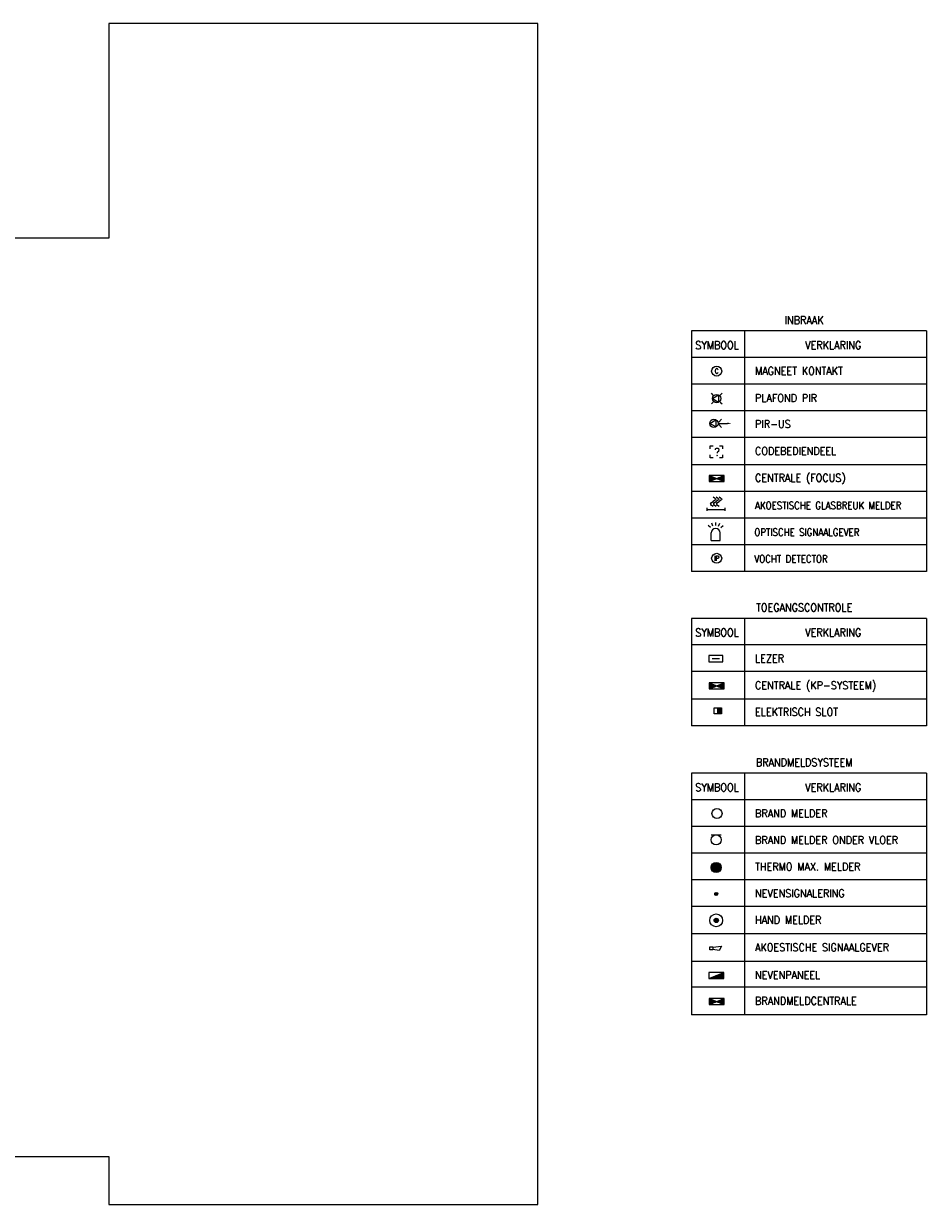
# Model space of a CAD drawing. Extents: x 8573 to 82810, y 24854 to 74654.
# Tile 2 of 2: x 52516 to 82810, y 26654 to 66254. Entities that reach past the tile are written whole.
import ezdxf
from ezdxf.enums import TextEntityAlignment as Align

# ---------------------------------------------------------------- set-up
doc = ezdxf.new("R2010")
doc.units = 0
doc.header["$LTSCALE"] = 150
doc.linetypes.add('HARTLYN', pattern=[14, 10, -2, 0, -2])
doc.layers.get('0').update_dxf_attribs({"linetype": 'CONTINUOUS'})
for name, color, linetype in [('2', 8, 'CONTINUOUS'), ('BRAND', 1, 'CONTINUOUS'), ('BT', 7, 'CONTINUOUS'), ('INBRAAK', 3, 'CONTINUOUS'), ('IT', 7, 'CONTINUOUS'), ('TC', 5, 'CONTINUOUS'), ('TCT', 7, 'CONTINUOUS')]:
    doc.layers.add(name, color=color, linetype=linetype)
doc.styles.add('35', font='simplex', dxfattribs={"width": 0.9, "height": 525})
doc.styles.add('buro-018', font='BUROFONT.shx', dxfattribs={"height": 1.8})
doc.styles.add('SIMPLEX', font='simplex', dxfattribs={"width": 0.9, "oblique": 6})
doc.styles.get("Standard").update_dxf_attribs({"font": 'simplex', "width": 0.9})

# ---------------------------------------------------------------- blocks, each defined once
blk = doc.blocks.new('MGC')
blk.add_circle((0, 0), 1.68)
at = {"style": 'SIMPLEX', "width": 0.8}
blk.add_text('C', height=1.62, dxfattribs=at).set_placement((0, 0), align=Align.MIDDLE)
blk = doc.blocks.new('*X17')
at = {"color": 0, "linetype": 'ByBlock'}
for p, q in [((200.61, 278.12), (200.75, 278.12)), ((200.61, 278), (201.06, 278)), ((200.61, 277.88), (201.37, 277.88)), ((200.61, 277.75), (201.68, 277.75)), ((200.61, 277.62), (202, 277.62)), ((200.61, 277.5), (202.31, 277.5)), ((200.61, 277.38), (202.62, 277.38)), ((200.61, 277.25), (202.93, 277.25)), ((200.61, 277.12), (203.25, 277.12)), ((200.61, 277), (203.56, 277)), ((200.61, 276.88), (203.87, 276.88)), ((200.61, 276.75), (204.18, 276.75)), ((200.61, 276.62), (203.92, 276.62)), ((200.61, 276.5), (203.61, 276.5)), ((200.61, 276.38), (203.3, 276.38)), ((200.61, 276.25), (202.98, 276.25)), ((200.61, 276.12), (202.67, 276.12)), ((200.61, 276), (202.36, 276)), ((200.61, 275.88), (202.05, 275.88)), ((200.61, 275.75), (201.73, 275.75)), ((200.61, 275.62), (201.42, 275.62)), ((200.61, 275.5), (201.11, 275.5)), ((200.61, 275.38), (200.8, 275.38))]:
    blk.add_line(p, q, dxfattribs=at)
blk = doc.blocks.new('*X16')
at = {"color": 0, "linetype": 'ByBlock'}
for p, q in [((205.48, 277.25), (207.81, 277.25)), ((205.8, 277.38), (207.81, 277.38)), ((206.11, 277.5), (207.81, 277.5)), ((206.42, 277.62), (207.81, 277.62)), ((206.73, 277.75), (207.81, 277.75)), ((207.05, 277.88), (207.81, 277.88)), ((207.36, 278), (207.81, 278)), ((207.67, 278.12), (207.81, 278.12)), ((204.23, 276.75), (207.81, 276.75)), ((204.5, 276.62), (207.81, 276.62)), ((204.55, 276.88), (207.81, 276.88)), ((204.81, 276.5), (207.81, 276.5)), ((204.86, 277), (207.81, 277)), ((205.12, 276.38), (207.81, 276.38)), ((205.17, 277.12), (207.81, 277.12)), ((205.43, 276.25), (207.81, 276.25)), ((205.75, 276.12), (207.81, 276.12)), ((206.06, 276), (207.81, 276)), ((206.37, 275.88), (207.81, 275.88)), ((206.68, 275.75), (207.81, 275.75)), ((207, 275.62), (207.81, 275.62)), ((207.31, 275.5), (207.81, 275.5)), ((207.62, 275.38), (207.81, 275.38))]:
    blk.add_line(p, q, dxfattribs=at)
blk = doc.blocks.new('CMP')
for p, q in [((-2.52, 1.01), (-2.52, -1.01)), ((2.52, 1.01), (-2.52, 1.01)), ((-2.52, 1.01), (0, 0)), ((-2.52, -1.01), (0, 0)), ((0, 0), (2.52, 1.01)), ((0, 0), (2.52, -1.01)), ((2.52, -1.01), (2.52, 1.01)), ((-2.52, -1.01), (2.52, -1.01))]:
    blk.add_line(p, q)
at = {"xscale": 0.7, "yscale": 0.7, "zscale": 0.7}
for name in ['*X17', '*X16']:
    blk.add_blockref(name, (-142.95, -193.72), dxfattribs=at)
blk = doc.blocks.new('KPL')
at = {"layer": 'TC'}
for p, q in [((-2.35, 1.03), (-2.35, -1.03)), ((2.35, 1.03), (-2.35, 1.03)), ((-1.24, 0), (1.24, 0)), ((2.35, -1.03), (2.35, 1.03)), ((-2.35, -1.03), (2.35, -1.03))]:
    blk.add_line(p, q, dxfattribs=at)
blk = doc.blocks.new('ION')
blk.add_circle((0, 0), 1.68)
blk = doc.blocks.new('IONO')
blk.add_line((-1.68, 1.68), (1.68, 1.68))
blk.add_circle((0, 0), 1.68)
blk = doc.blocks.new('*X35')
at = {"color": 0, "linetype": 'ByBlock'}
for p, q in [((232.12, 277.76), (232.12, 278.57)), ((232.25, 277.31), (232.25, 279.02)), ((232.38, 277.03), (232.38, 279.3)), ((232.5, 276.82), (232.5, 279.5)), ((232.62, 276.66), (232.62, 279.67)), ((232.75, 276.51), (232.75, 279.82)), ((232.88, 276.39), (232.88, 279.94)), ((233, 276.28), (233, 280.05)), ((233.12, 276.19), (233.12, 280.14)), ((233.25, 276.11), (233.25, 280.22)), ((233.38, 276.04), (233.38, 280.29)), ((233.5, 275.98), (233.5, 280.35)), ((233.62, 275.93), (233.62, 280.4)), ((233.75, 275.88), (233.75, 280.45)), ((233.88, 275.85), (233.88, 280.48)), ((234, 275.82), (234, 280.51)), ((234.12, 275.79), (234.12, 280.54)), ((234.25, 275.78), (234.25, 280.55)), ((234.38, 275.77), (234.38, 280.56)), ((234.5, 275.76), (234.5, 280.56)), ((234.62, 275.77), (234.62, 280.56)), ((234.75, 275.78), (234.75, 280.55)), ((234.88, 275.8), (234.88, 280.53)), ((235, 275.82), (235, 280.51)), ((235.12, 275.85), (235.12, 280.48)), ((235.25, 275.89), (235.25, 280.44)), ((235.38, 275.93), (235.38, 280.4)), ((235.5, 275.99), (235.5, 280.34)), ((235.62, 276.05), (235.62, 280.28)), ((235.75, 276.12), (235.75, 280.21)), ((235.88, 276.2), (235.88, 280.13)), ((236, 276.3), (236, 280.03)), ((236.12, 276.41), (236.12, 279.92)), ((236.25, 276.53), (236.25, 279.8)), ((236.38, 276.68), (236.38, 279.65)), ((236.5, 276.85), (236.5, 279.48)), ((236.62, 277.07), (236.62, 279.26)), ((236.75, 277.35), (236.75, 278.98)), ((236.88, 277.89), (236.88, 278.44))]:
    blk.add_line(p, q, dxfattribs=at)
blk = doc.blocks.new('MAX')
blk.add_circle((0, 0), 1.68)
at = {"linetype": 'ByBlock', "xscale": 0.7, "yscale": 0.7, "zscale": 0.7}
blk.add_blockref('*X35', (-164.14, -194.72), dxfattribs=at)
blk = doc.blocks.new('NS')
at = {"linetype": 'ByBlock'}
for p, q in [((-0.43, -0.25), (-0.43, 0.25)), ((-0.35, -0.37), (-0.35, 0.37)), ((-0.26, -0.43), (-0.26, 0.43)), ((-0.17, -0.47), (-0.17, 0.47)), ((-0.08, -0.5), (-0.08, 0.5)), ((0, -0.5), (0, 0.5)), ((0.09, -0.5), (0.09, 0.5)), ((0.18, -0.47), (0.18, 0.47)), ((0.27, -0.43), (0.27, 0.43)), ((0.35, -0.36), (0.35, 0.36)), ((0.44, -0.25), (0.44, 0.25))]:
    blk.add_line(p, q, dxfattribs=at)
blk.add_circle((0, 0), 0.504)
blk = doc.blocks.new('*X9')
at = {"color": 0, "linetype": 'ByBlock'}
for p, q in [((202.5, 274), (202.5, 274.73)), ((202.62, 273.84), (202.62, 274.88)), ((202.75, 273.75), (202.75, 274.98)), ((202.88, 273.69), (202.88, 275.04)), ((203, 273.65), (203, 275.07)), ((203.12, 273.64), (203.12, 275.08)), ((203.25, 273.65), (203.25, 275.07)), ((203.38, 273.69), (203.38, 275.04)), ((203.5, 273.75), (203.5, 274.98)), ((203.62, 273.85), (203.62, 274.88)), ((203.75, 274.01), (203.75, 274.71))]:
    blk.add_line(p, q, dxfattribs=at)
blk = doc.blocks.new('HBR')
at = {"layer": 'BRAND'}
for radius in [2.16, 0.72]:
    blk.add_circle((0, 0), radius, dxfattribs=at)
at = {"layer": 'BRAND', "linetype": 'ByBlock'}
blk.add_blockref('*X9', (-203.12, -274.36), dxfattribs=at)
blk = doc.blocks.new('WHO')
for p, q in [((0, -0.68), (0, 0.37)), ((0, 0.37), (1.05, 0.37)), ((1.05, 0.25), (3.89, 0.63)), ((1.05, 0.37), (1.05, -0.68)), ((3.89, 0.63), (3.12, -0.85)), ((1.05, -0.68), (0, -0.68)), ((3.12, -0.85), (1.05, -0.54))]:
    blk.add_line(p, q)
blk = doc.blocks.new('*X36')
at = {"color": 0, "linetype": 'ByBlock'}
for p, q in [((200.71, 279.88), (207.87, 279.88)), ((201.02, 280), (207.87, 280)), ((201.34, 280.12), (207.87, 280.12)), ((201.65, 280.25), (207.87, 280.25)), ((201.96, 280.38), (207.87, 280.38)), ((202.27, 280.5), (207.87, 280.5)), ((202.59, 280.62), (207.87, 280.62)), ((202.9, 280.75), (207.87, 280.75)), ((203.21, 280.88), (207.87, 280.88)), ((203.52, 281), (207.87, 281)), ((203.84, 281.12), (207.87, 281.12)), ((204.15, 281.25), (207.87, 281.25)), ((204.46, 281.38), (207.87, 281.38)), ((204.77, 281.5), (207.87, 281.5)), ((205.09, 281.62), (207.87, 281.62)), ((205.4, 281.75), (207.87, 281.75)), ((205.71, 281.88), (207.87, 281.88)), ((206.02, 282), (207.87, 282)), ((206.34, 282.12), (207.87, 282.12)), ((206.65, 282.25), (207.87, 282.25)), ((206.96, 282.38), (207.87, 282.38)), ((207.27, 282.5), (207.87, 282.5)), ((207.59, 282.62), (207.87, 282.62))]:
    blk.add_line(p, q, dxfattribs=at)
blk = doc.blocks.new('NVP')
for p, q in [((-2.52, -1.01), (2.52, 1.01)), ((2.52, 1.01), (-2.52, 1.01)), ((-2.52, 1.01), (-2.52, -1.01)), ((2.52, -1.01), (2.52, 1.01)), ((-2.52, -1.01), (2.52, -1.01))]:
    blk.add_line(p, q)
at = {"xscale": 0.7, "yscale": 0.7, "zscale": 0.7}
blk.add_blockref('*X36', (-142.99, -196.91), dxfattribs=at)
blk = doc.blocks.new('PP')
for p, q in [((-1.17, 1.17), (-1.78, 1.78)), ((-1.39, 0), (0.65, 1.23)), ((-1.39, 0), (0.65, -1.23)), ((0.65, 1.23), (0.65, -1.23)), ((0.65, 1.23), (0.65, 1.23)), ((1.17, 1.17), (1.78, 1.78)), ((-1.17, -1.17), (-1.78, -1.78)), ((1.17, -1.17), (1.78, -1.78))]:
    blk.add_line(p, q)
blk.add_circle((0, 0), 1.39)
blk = doc.blocks.new('PIR')
for p, q in [((3.06, 0.42), (3.9, 1.37)), ((3.12, 0), (5.93, 0)), ((3.06, -0.42), (3.9, -1.37))]:
    blk.add_line(p, q)
blk.add_lwpolyline([(0, 0), (2.08, 1.2), (2.08, -1.2)], close=True)
blk.add_circle((1.39, 0), 1.39)
blk.add_solid([(5.95, 0.25), (5.95, -0.25), (7.36, 0)])
blk = doc.blocks.new('BLH')
at = {"color": 0, "linetype": 'ByBlock'}
for p, q in [((0, 1), (1, 1)), ((0, 0), (0, 1)), ((1, 0), (0, 0)), ((1, 1), (1, 0))]:
    blk.add_line(p, q, dxfattribs=at)
blk = doc.blocks.new('*X38')
at = {"color": 0}
for p, q in [((1.88, 3.59), (1.88, 5.65)), ((2, 3.59), (2, 5.65)), ((2.12, 3.59), (2.12, 5.65)), ((2.25, 3.59), (2.25, 5.65)), ((2.38, 3.59), (2.38, 5.65)), ((2.5, 3.59), (2.5, 5.65)), ((2.62, 3.59), (2.62, 5.65)), ((2.75, 3.59), (2.75, 5.65)), ((2.88, 3.59), (2.88, 5.65))]:
    blk.add_line(p, q, dxfattribs=at)
blk = doc.blocks.new('SPONOP')
at = {"xscale": 1.17532739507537, "yscale": 2.057699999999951, "zscale": 1.17532739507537}
for p in [(-1.18, -1.03), (0, -1.03)]:
    blk.add_blockref('BLH', p, dxfattribs=at)
blk.add_blockref('*X38', (-1.82, -4.62))
blk = doc.blocks.new('E00056')
at = {"color": 0, "linetype": 'Continuous'}
for p, q in [((-3, 1), (-3, 2)), ((-3, 1.5), (3, 1.5)), ((3, 1), (3, 2))]:
    blk.add_line(p, q, dxfattribs=at)
for points in [[(-1, 2.5), (-1.5, 2.84), (-1.8, 3.09), (-1.9, 3.3), (-1.8, 3.51), (-1.5, 3.76), (-1, 4.1)], [(-1, 5.7), (-0.5, 5.36), (-0.2, 5.11), (-0.1, 4.9), (-0.2, 4.69), (-0.5, 4.44), (-1, 4.1)], [(0, 2.5), (-0.5, 2.84), (-0.8, 3.09), (-0.9, 3.3), (-0.8, 3.51), (-0.5, 3.76), (0, 4.1)], [(0, 5.7), (0.5, 5.36), (0.8, 5.11), (0.9, 4.9), (0.8, 4.69), (0.5, 4.44), (0, 4.1)], [(1, 2.5), (0.5, 2.84), (0.2, 3.09), (0.1, 3.3), (0.2, 3.51), (0.5, 3.76), (1, 4.1)], [(1, 5.7), (1.5, 5.36), (1.8, 5.11), (1.9, 4.9), (1.8, 4.69), (1.5, 4.44), (1, 4.1)]]:
    blk.add_lwpolyline(points, dxfattribs=at)
at = {"color": 0, "linetype": 'Continuous', "style": 'buro-018'}
blk.add_attdef('E_TEXT1', text='', height=1.8, dxfattribs=at).set_placement((0, 8.5), align=Align.MIDDLE)
at = {"color": 0, "linetype": 'Continuous', "style": 'buro-018', "flags": 1}
blk.add_attdef('E_MATCODE', text='', height=1.8, dxfattribs=at).set_placement((0, 0), align=Align.MIDDLE)
blk = doc.blocks.new('E00040')
at = {"color": 0, "linetype": 'Continuous'}
for p, q in [((-1.77, 5.27), (-2.47, 5.97)), ((-0.96, 5.81), (-1.34, 6.73)), ((0, 6), (0, 7)), ((0.96, 5.81), (1.34, 6.73)), ((1.77, 5.27), (2.47, 5.97)), ((-1.5, 1), (-1.5, 3.5)), ((-1.5, 1), (1.5, 1)), ((1.5, 1), (1.5, 3.5))]:
    blk.add_line(p, q, dxfattribs=at)
blk.add_arc((0, 3.5), 1.5, 0, 180, dxfattribs=at)
at = {"color": 0, "linetype": 'Continuous', "style": 'buro-018'}
blk.add_attdef('E_TEXT1', text='', height=1.8, dxfattribs=at).set_placement((0, 9.5), align=Align.MIDDLE)
at = {"color": 0, "linetype": 'Continuous', "style": 'buro-018', "flags": 1}
blk.add_attdef('E_MATCODE', text='', height=1.8, dxfattribs=at).set_placement((0, 0), align=Align.MIDDLE)

msp = doc.modelspace()

# ---------------------------------------------------------------- linework, layer by layer
at = {"color": 3}
for p, q in [((75558, 51993), (75558, 52096)), ((75558, 52096), (75660, 52096)), ((75863, 52096), (75966, 52096)), ((75966, 52096), (75966, 51993)), ((75558, 51688), (75558, 51789)), ((75660, 51688), (75558, 51688)), ((75966, 51688), (75863, 51688)), ((75966, 51789), (75966, 51688))]:
    msp.add_line(p, q, dxfattribs=at)
msp.add_circle((75772, 48321), 168, dxfattribs=at)
at = {"layer": '2', "linetype": 'Continuous'}
for p, q in [((69773, 66254), (55373, 66254)), ((55373, 66254), (55373, 59054)), ((69773, 26654), (69773, 66254)), ((55373, 59054), (48173, 59054)), ((51773, 28254), (55373, 28254)), ((55373, 28254), (55373, 26654)), ((55373, 26654), (69773, 26654))]:
    msp.add_line(p, q, dxfattribs=at)
at = {"layer": 'BT', "linetype": 'Continuous'}
for p, q in [((74928, 41111), (74928, 33016)), ((82810, 41111), (74928, 41111)), ((76708, 41111), (76708, 33016)), ((82810, 41111), (82810, 33016)), ((82810, 40218), (74928, 40218)), ((82810, 39326), (74928, 39326)), ((82810, 38433), (74928, 38433)), ((82810, 37540), (74928, 37540)), ((82810, 36647), (74928, 36647)), ((82810, 35724), (74928, 35724)), ((82810, 34802), (74928, 34802)), ((82810, 33939), (74928, 33939)), ((82810, 33016), (74928, 33016))]:
    msp.add_line(p, q, dxfattribs=at)
at = {"layer": 'IT', "linetype": 'Continuous'}
for p, q in [((74928, 55945), (74928, 47880)), ((82810, 55945), (74928, 55945)), ((76708, 55945), (76708, 47880)), ((82810, 55945), (82810, 47880)), ((82810, 55052), (74928, 55052)), ((82810, 54160), (74928, 54160)), ((82810, 53267), (74928, 53267)), ((82810, 52374), (74928, 52374)), ((82810, 51451), (74928, 51451)), ((82810, 50558), (74928, 50558)), ((82810, 49666), (74928, 49666)), ((82810, 48773), (74928, 48773)), ((82810, 47880), (74928, 47880))]:
    msp.add_line(p, q, dxfattribs=at)
at = {"layer": 'TCT', "linetype": 'Continuous'}
for p, q in [((82810, 46308), (74928, 46308)), ((74928, 46308), (74928, 42707)), ((76708, 46308), (76708, 42707)), ((82810, 46308), (82810, 42707)), ((82810, 45415), (74928, 45415)), ((82810, 44522), (74928, 44522)), ((82810, 43600), (74928, 43600)), ((82810, 42707), (74928, 42707))]:
    msp.add_line(p, q, dxfattribs=at)

# ---------------------------------------------------------------- block references
at = {"layer": 'BRAND', "linetype": 'HARTLYN', "xscale": 100, "yscale": 100, "zscale": 100}
for name, p in [('ION', (75783, 39764)), ('IONO', (75756, 38877)), ('MAX', (75756, 37952)), ('NS', (75756, 37065)), ('HBR', (75756, 36178)), ('WHO', (75540, 35253)), ('NVP', (75756, 34329)), ('CMP', (75772, 33458))]:
    msp.add_blockref(name, p, dxfattribs=at)
at = {"layer": 'INBRAAK', "linetype": 'HARTLYN', "xscale": 100, "yscale": 100, "zscale": 100}
for name, p in [('MGC', (75772, 54601)), ('CMP', (75772, 51000))]:
    msp.add_blockref(name, p, dxfattribs=at)
at = {"layer": 'INBRAAK', "xscale": 100, "yscale": 100, "zscale": 100}
for name, p in [('PP', (75773, 53680)), ('PIR', (75540, 52846)), ('E00056', (75752, 49813)), ('E00040', (75739, 48822))]:
    msp.add_blockref(name, p, dxfattribs=at)
at = {"layer": 'TC', "linetype": 'HARTLYN', "xscale": 100, "yscale": 100, "zscale": 100}
for name, p in [('KPL', (75748, 44956)), ('CMP', (75772, 44041))]:
    msp.add_blockref(name, p, dxfattribs=at)
at = {"layer": 'TC', "xscale": 100, "yscale": 100, "zscale": 100}
msp.add_blockref('SPONOP', (75811, 43203), dxfattribs=at)

# ---------------------------------------------------------------- texts
at = {"color": 3, "style": 'SIMPLEX', "width": 0.8}
msp.add_text('IP', height=162, dxfattribs=at).set_placement((75772, 48321), align=Align.MIDDLE)
at = {"layer": 'BT', "linetype": 'HARTLYN', "ltscale": 0.8, "style": '35', "width": 0.9}
msp.add_text('BRANDMELDSYSTEEM', height=262.5, dxfattribs=at).set_placement((78708, 41344), align=Align.CENTER)
at = {"layer": 'BT', "linetype": 'Continuous', "ltscale": 0.8, "style": '35', "width": 0.9}
for s, p in [('SYMBOOL', (75054, 40505)), ('VERKLARING', (78741, 40505)), ('BRAND MELDER', (77060, 39635)), ('BRAND MELDER ONDER VLOER', (77060, 38742)), ('THERMO MAX. MELDER', (77060, 37849)), ('NEVENSIGNALERING', (77060, 36956)), ('HAND MELDER', (77060, 36063)), ('AKOESTISCHE SIGNAALGEVER', (77060, 35141)), ('NEVENPANEEL', (77060, 34218)), ('BRANDMELDCENTRALE', (77060, 33348))]:
    msp.add_text(s, height=262.5, dxfattribs=at).set_placement(p)
at = {"layer": 'IT', "linetype": 'HARTLYN', "ltscale": 0.8, "style": '35', "width": 0.9}
msp.add_text('INBRAAK', height=262.5, dxfattribs=at).set_placement((78708, 56178), align=Align.CENTER)
at = {"layer": 'IT', "linetype": 'Continuous', "ltscale": 0.8, "style": '35', "width": 0.9}
for s, height, p in [('SYMBOOL', 262.5, (75054, 55339)), ('VERKLARING', 262.5, (78741, 55339)), ('MAGNEET KONTAKT', 262.5, (77060, 54475)), ('PLAFOND PIR', 262.5, (77060, 53568)), ('PIR-US', 262.5, (77060, 52697)), ('?', 262, (75697, 51758)), ('CODEBEDIENDEEL', 262.5, (77060, 51790)), ('CENTRALE (FOCUS)', 262.5, (77060, 50890))]:
    msp.add_text(s, height=height, dxfattribs=at).set_placement(p)
at = {"layer": 'IT', "linetype": 'Continuous', "width": 0.85}
for s, p in [('AKOESTISCHE GLASBREUK MELDER', (77060, 49968)), ('OPTISCHE SIGNAALGEVER', (77036, 49071)), ('VOCHT DETECTOR', (77036, 48178))]:
    msp.add_text(s, height=250, dxfattribs=at).set_placement(p)
at = {"layer": 'TCT', "linetype": 'HARTLYN', "ltscale": 0.8, "style": '35', "width": 0.9}
msp.add_text('TOEGANGSCONTROLE', height=262.5, dxfattribs=at).set_placement((78708, 46541), align=Align.CENTER)
at = {"layer": 'TCT', "linetype": 'Continuous', "ltscale": 0.8, "style": '35', "width": 0.9}
for s, p in [('SYMBOOL', (75054, 45702)), ('VERKLARING', (78741, 45702)), ('LEZER', (77060, 44832)), ('CENTRALE (KP-SYSTEEM)', (77060, 43932)), ('ELEKTRISCH SLOT', (77060, 43039))]:
    msp.add_text(s, height=262.5, dxfattribs=at).set_placement(p)

doc.saveas('drawing.dxf')
